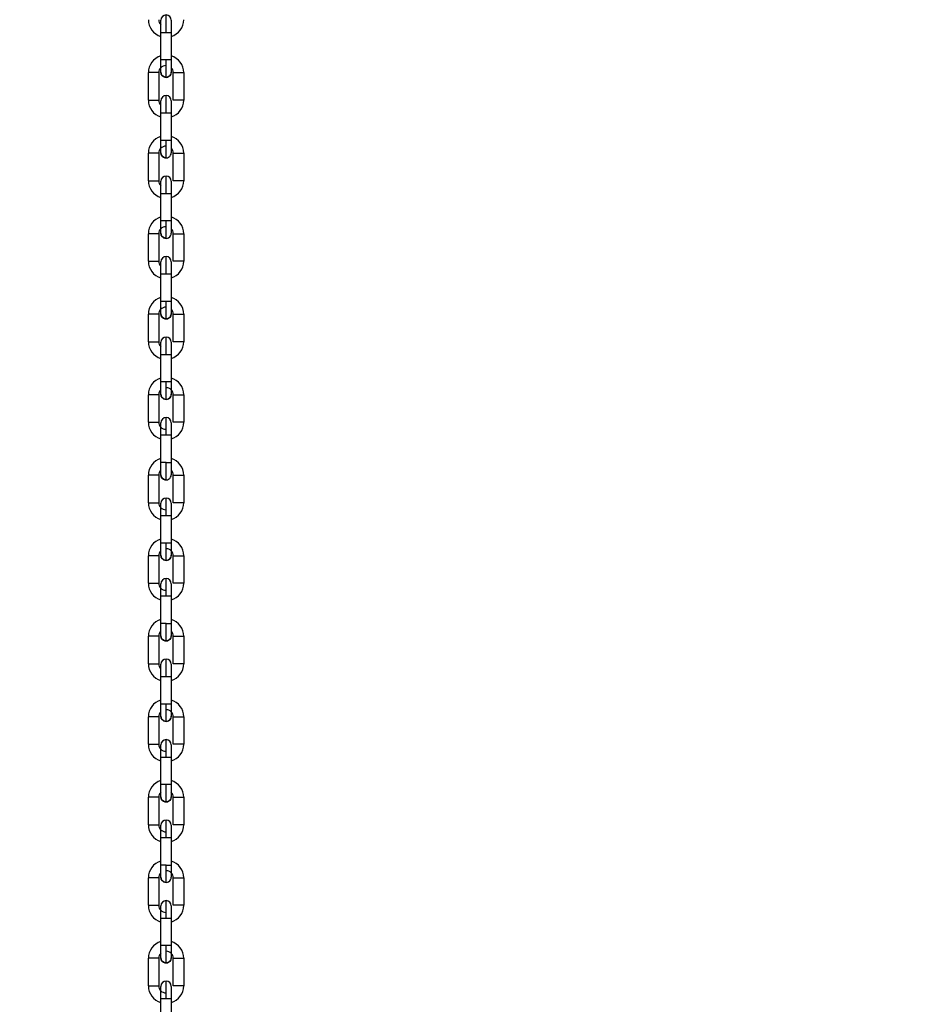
# Model space of a CAD drawing. Header units: inches. Extents: x 170 to 288, y 234 to 248.
# Tile 77 of 192: x 186.025 to 186.477, y 242.242 to 242.74. Entities that reach past the tile are written whole.
import ezdxf

# ---------------------------------------------------------------- set-up
doc = ezdxf.new("R2010")
doc.units = ezdxf.units.IN
doc.header["$LTSCALE"] = 0.25
doc.header["$MEASUREMENT"] = 0
doc.layers.add('ANNOTATIONS', color=1, linetype='Continuous')
doc.layers.add('SLIM E GUIDE MOTOR LH', color=7, linetype='Continuous')
doc.styles.add('ARIAL', font='arial.ttf', dxfattribs={"height": 0.09375})
doc.dimstyles.new('STANDARD$0', dxfattribs={"dimtxt": 0.09375, "dimasz": 0.09375, "dimexe": 0.03125, "dimexo": 0.046875, "dimgap": 0.09, "dimtad": 0, "dimtih": 1, "dimtoh": 1, "dimdec": 4, "dimzin": 0, "dimdsep": 46, "dimtxsty": 'ARIAL', "dimcen": 0.09, "dimadec": 0, "dimazin": 0, "dimtfac": 1, "dimtdec": 4, "dimtofl": 0, "dimtmove": 0, "dimatfit": 1, "dimfxl": 1, "dimtolj": 1, "dimtzin": 0, "dimarcsym": 0})

# ---------------------------------------------------------------- blocks, each defined once
blk = doc.blocks.new('*D11')
at = {"layer": 'ANNOTATIONS', "color": 0, "lineweight": -2, "transparency": 16777216}
for p, q in [((185.6191465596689, 244.1437778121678), (187.0176164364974, 244.1437778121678)), ((186.9863664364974, 244.0500278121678), (186.9863664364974, 242.3590412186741)), ((186.9863664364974, 240.2331944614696), (186.9863664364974, 241.9241810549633)), ((185.7089299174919, 240.1394444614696), (187.0176164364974, 240.1394444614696))]:
    blk.add_line(p, q, dxfattribs=at)
at = {"layer": 'ANNOTATIONS', "color": 0, "transparency": 16777216}
for points in [[(186.9707414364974, 244.0500278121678), (187.0019914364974, 244.0500278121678), (186.9863664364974, 244.1437778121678)], [(186.9707414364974, 240.2331944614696), (187.0019914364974, 240.2331944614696), (186.9863664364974, 240.1394444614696)]]:
    blk.add_solid(points, dxfattribs=at)
at = {"layer": 'defpoints', "color": 0, "transparency": 16777216}
for p in [(185.5722715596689, 244.1437778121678), (186.9863664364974, 244.1437778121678), (185.6620549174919, 240.1394444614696)]:
    blk.add_point(p, dxfattribs=at)
at = {"layer": 'ANNOTATIONS', "color": 0, "transparency": 16777216, "insert": (186.9863664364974, 242.1416111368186), "char_height": 0.09375, "attachment_point": 5, "style": 'ARIAL'}
blk.add_mtext('\\A1;OPENING \\PHEIGHT', dxfattribs=at)

msp = doc.modelspace()

# ---------------------------------------------------------------- linework, layer by layer
at = {"layer": 'SLIM E GUIDE MOTOR LH'}
for p, q in [((186.0961645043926, 242.7192126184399), (186.0961648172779, 242.7331234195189)), ((186.101414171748, 242.7331232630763), (186.1014138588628, 242.7192125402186)), ((186.0997935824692, 242.7192126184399), (186.0961645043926, 242.7192126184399)), ((186.0898648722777, 242.6988819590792), (186.0898651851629, 242.7127926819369)), ((186.095114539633, 242.7127926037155), (186.0951142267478, 242.6988818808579)), ((186.1024633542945, 242.6988817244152), (186.1024635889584, 242.7127924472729)), ((186.1077129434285, 242.7127923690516), (186.1077126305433, 242.6988815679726)), ((186.0961637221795, 242.6785512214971), (186.0961639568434, 242.6924619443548)), ((186.1014133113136, 242.6924618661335), (186.1014130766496, 242.6785511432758)), ((186.099792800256, 242.6785512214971), (186.0961637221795, 242.6785512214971)), ((186.0898640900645, 242.6582205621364), (186.0898643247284, 242.6721312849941)), ((186.0951136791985, 242.6721312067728), (186.0951134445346, 242.6582204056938)), ((186.10246249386, 242.6582203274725), (186.1024628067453, 242.6721310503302)), ((186.1077120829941, 242.6721309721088), (186.1077118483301, 242.6582201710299)), ((186.096162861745, 242.6378898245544), (186.0961631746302, 242.6518005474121)), ((186.0961631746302, 242.6518005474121), (186.0997922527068, 242.6518005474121)), ((186.1014125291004, 242.6518004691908), (186.1014122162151, 242.6378896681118)), ((186.0987874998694, 242.6378898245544), (186.096162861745, 242.6378898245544)), ((186.08986322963, 242.6175591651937), (186.0898635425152, 242.6314698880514)), ((186.0951128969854, 242.6314698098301), (186.0951125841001, 242.617559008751)), ((186.1024616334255, 242.6175588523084), (186.1024619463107, 242.6314696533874)), ((186.1077113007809, 242.6314694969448), (186.1077109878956, 242.6175587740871)), ((186.0961620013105, 242.5972284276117), (186.0961623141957, 242.6111391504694)), ((186.0961623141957, 242.6111391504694), (186.0997913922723, 242.6111391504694)), ((186.1014116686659, 242.6111390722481), (186.1014113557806, 242.597228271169)), ((186.0898623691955, 242.5768976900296), (186.0898626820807, 242.5908084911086)), ((186.0951120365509, 242.5908084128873), (186.0951117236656, 242.5768976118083)), ((186.1024608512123, 242.5768974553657), (186.1024610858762, 242.5908082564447)), ((186.1077104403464, 242.5908081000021), (186.1077102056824, 242.5768973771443)), ((186.0961612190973, 242.5565670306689), (186.0961614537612, 242.5704777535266)), ((186.0961614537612, 242.5704777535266), (186.1006420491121, 242.5704777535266)), ((186.1014108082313, 242.570477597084), (186.1014105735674, 242.5565668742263)), ((186.0987858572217, 242.5565670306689), (186.0961612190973, 242.5565670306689)), ((186.0898615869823, 242.5362363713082), (186.0898618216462, 242.5501470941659)), ((186.0951111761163, 242.5501469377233), (186.0951109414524, 242.5362362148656)), ((186.1024599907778, 242.5362360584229), (186.102460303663, 242.5501467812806)), ((186.102460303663, 242.5501467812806), (186.1077096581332, 242.5501467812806)), ((186.1077096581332, 242.5501467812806), (186.1077093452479, 242.5362359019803)), ((186.0961603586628, 242.5159055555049), (186.0961606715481, 242.5298162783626)), ((186.0961606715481, 242.5298162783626), (186.1014100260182, 242.5298162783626)), ((186.1014100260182, 242.5298162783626), (186.1014097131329, 242.5159053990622)), ((186.0987850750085, 242.5159055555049), (186.0961603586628, 242.5159055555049)), ((186.0987850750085, 242.5159055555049), (186.1014097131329, 242.5159053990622)), ((186.0898607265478, 242.4955748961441), (186.089861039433, 242.5094856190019)), ((186.0951103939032, 242.5094856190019), (186.089861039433, 242.5094856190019)), ((186.0951103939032, 242.5094856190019), (186.0951100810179, 242.4955747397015)), ((186.1024592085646, 242.4955745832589), (186.1024594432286, 242.5094854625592)), ((186.1077087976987, 242.5094853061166), (186.1077084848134, 242.4955745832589)), ((186.1077084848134, 242.4955745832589), (186.1024592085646, 242.4955745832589)), ((186.0961595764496, 242.4752442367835), (186.0961598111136, 242.4891549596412)), ((186.0961598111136, 242.4891549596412), (186.0997888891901, 242.4891549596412)), ((186.1014091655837, 242.4891548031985), (186.1014088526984, 242.4752440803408)), ((186.1014088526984, 242.4752440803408), (186.098784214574, 242.4752440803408)), ((186.0898599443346, 242.4549134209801), (186.0898601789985, 242.4688243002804)), ((186.0951095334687, 242.4688241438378), (186.0951092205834, 242.4549134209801)), ((186.1024583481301, 242.4549132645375), (186.1024586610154, 242.4688239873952)), ((186.1077079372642, 242.4688238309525), (186.1077077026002, 242.4549131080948)), ((186.0961591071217, 242.4523957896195), (186.0961591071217, 242.4546613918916)), ((186.0961587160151, 242.4345827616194), (186.0961590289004, 242.4484934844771)), ((186.0961590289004, 242.4484934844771), (186.1012085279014, 242.4484934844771)), ((186.1014083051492, 242.4484933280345), (186.1014080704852, 242.4345826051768)), ((186.0987833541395, 242.4345827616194), (186.0961587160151, 242.4345827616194)), ((186.0898590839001, 242.4142521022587), (186.0898593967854, 242.4281628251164)), ((186.0951087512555, 242.4281626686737), (186.0951084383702, 242.414251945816)), ((186.1024574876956, 242.4142517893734), (186.1024578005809, 242.4281625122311)), ((186.107707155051, 242.4281625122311), (186.1077068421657, 242.4142517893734)), ((186.1077068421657, 242.4142517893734), (186.1024574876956, 242.4142517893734)), ((186.0961578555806, 242.3939212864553), (186.0961581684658, 242.4078321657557)), ((186.0987828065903, 242.407832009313), (186.101407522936, 242.407832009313)), ((186.101407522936, 242.407832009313), (186.1014072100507, 242.3939212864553)), ((186.1014072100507, 242.3939212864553), (186.0961578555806, 242.3939212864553)), ((186.0898582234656, 242.3735906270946), (186.0898585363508, 242.3875013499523)), ((186.095107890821, 242.3875013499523), (186.0951075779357, 242.3735906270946)), ((186.1024567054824, 242.373590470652), (186.1024569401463, 242.3875011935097)), ((186.1077062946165, 242.387501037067), (186.1077060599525, 242.3735903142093)), ((186.0898582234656, 242.3735906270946), (186.0951075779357, 242.3735906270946)), ((186.0961570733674, 242.3532599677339), (186.0961573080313, 242.3671706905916)), ((186.0961573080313, 242.3671706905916), (186.1006379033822, 242.3671706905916)), ((186.1014066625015, 242.367170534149), (186.1014064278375, 242.3532598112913)), ((186.0987817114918, 242.3532599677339), (186.0961570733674, 242.3532599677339)), ((186.0898574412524, 242.3329293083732), (186.0898576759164, 242.3468400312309)), ((186.0951070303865, 242.3468398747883), (186.0951067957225, 242.3329291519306)), ((186.1024558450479, 242.3329289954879), (186.1024561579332, 242.3468397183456)), ((186.1024561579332, 242.3468397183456), (186.1077055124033, 242.3468397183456)), ((186.1077055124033, 242.3468397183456), (186.107705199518, 242.3329288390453)), ((186.0961562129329, 242.3125984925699), (186.0961565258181, 242.3265092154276)), ((186.0961565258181, 242.3265092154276), (186.1014058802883, 242.3265092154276)), ((186.1014058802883, 242.3265092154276), (186.101405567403, 242.3125983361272)), ((186.0987809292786, 242.3125984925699), (186.0961562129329, 242.3125984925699)), ((186.0987809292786, 242.3125984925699), (186.101405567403, 242.3125983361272)), ((186.0898565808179, 242.2922678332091), (186.0898568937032, 242.3061785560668)), ((186.0951062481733, 242.3061785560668), (186.0898568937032, 242.3061785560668)), ((186.0951062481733, 242.3061785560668), (186.095105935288, 242.2922676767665)), ((186.1024549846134, 242.2922675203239), (186.1024552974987, 242.3061783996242)), ((186.1077046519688, 242.3061782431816), (186.1077043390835, 242.2922675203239)), ((186.1077043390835, 242.2922675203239), (186.1024549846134, 242.2922675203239)), ((186.0961554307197, 242.2719371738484), (186.0961556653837, 242.2858478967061)), ((186.0961556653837, 242.2858478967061), (186.0997847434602, 242.2858478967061)), ((186.1014050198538, 242.2858477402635), (186.1014047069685, 242.2719370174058)), ((186.1014047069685, 242.2719370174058), (186.0987800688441, 242.2719370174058)), ((186.0898557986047, 242.2516063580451), (186.0898560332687, 242.2655172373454)), ((186.0951053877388, 242.2655170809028), (186.0951050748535, 242.2516063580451)), ((186.1024542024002, 242.2516062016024), (186.1024544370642, 242.2655169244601)), ((186.1077037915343, 242.2655167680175), (186.1077035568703, 242.2516060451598)), ((186.0961545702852, 242.2312756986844), (186.0961548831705, 242.2451864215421)), ((186.0961548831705, 242.2451864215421), (186.1014041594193, 242.2451864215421)), ((186.1014041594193, 242.2451864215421), (186.1014039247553, 242.2312755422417))]:
    msp.add_line(p, q, dxfattribs=at)
at = {"layer": 'SLIM E GUIDE MOTOR LH', "flags": 128}
for points in [[(186.0987894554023, 242.7331233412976), (186.0987895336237, 242.7348387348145), (186.0987895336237, 242.7364881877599), (186.098789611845, 242.7380082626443), (186.098789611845, 242.7412466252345), (186.0987896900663, 242.7417470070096), (186.0987896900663, 242.7419158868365)], [(186.0961648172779, 242.7331234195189), (186.0961648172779, 242.734326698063), (186.0961648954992, 242.7354837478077), (186.0961648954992, 242.7391727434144)], [(186.0961648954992, 242.7391727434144), (186.0961649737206, 242.739291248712)], [(186.1014142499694, 242.736549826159), (186.101414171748, 242.7354835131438)], [(186.101414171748, 242.7354836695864), (186.101414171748, 242.7331232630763)], [(186.1014142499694, 242.7392911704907), (186.1014142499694, 242.7365499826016)], [(186.0961648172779, 242.7331234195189), (186.0977850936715, 242.7331234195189), (186.0987894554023, 242.7331233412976)], [(186.0987894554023, 242.7331233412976), (186.1012143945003, 242.7331233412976), (186.101414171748, 242.7331232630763)], [(186.0961644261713, 242.7130445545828), (186.0961644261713, 242.7157858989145), (186.0961645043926, 242.7168522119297), (186.0961645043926, 242.7192126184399)], [(186.0987889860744, 242.710419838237), (186.0987889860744, 242.7105887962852), (186.0987890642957, 242.7110891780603), (186.0987890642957, 242.7143276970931), (186.0987891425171, 242.7158477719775), (186.0987891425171, 242.7174972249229), (186.0987892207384, 242.7192126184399)], [(186.1014138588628, 242.7192125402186), (186.1006450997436, 242.7192125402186), (186.0997935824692, 242.7192126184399)], [(186.1014138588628, 242.7192125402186), (186.1014138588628, 242.7168521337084), (186.1014137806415, 242.7157857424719), (186.1014137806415, 242.7130444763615)], [(186.095114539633, 242.7127926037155), (186.0949147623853, 242.7127926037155), (186.0943457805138, 242.7127926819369), (186.0924898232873, 242.7127926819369), (186.0914854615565, 242.7127927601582), (186.0900649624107, 242.7127927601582), (186.0898651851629, 242.7127926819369)], [(186.0987889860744, 242.710419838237), (186.0977846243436, 242.7106196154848), (186.0969331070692, 242.7111885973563), (186.0963642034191, 242.7120401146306), (186.0961644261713, 242.7130445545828)], [(186.1014137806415, 242.7130444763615), (186.1012139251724, 242.7120400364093), (186.1006449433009, 242.711188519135), (186.0997934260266, 242.7106196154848), (186.0987889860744, 242.710419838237)], [(186.1024635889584, 242.7127924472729), (186.106092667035, 242.7127924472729), (186.1069441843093, 242.7127923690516), (186.1077129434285, 242.7127923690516)], [(186.0987886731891, 242.6924619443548), (186.0987886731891, 242.6941773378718), (186.0987887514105, 242.6958267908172), (186.0987887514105, 242.6986792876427), (186.0987888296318, 242.6997727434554), (186.0987888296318, 242.7012544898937)], [(186.0898648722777, 242.6988819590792), (186.0934939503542, 242.6988819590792), (186.0943454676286, 242.6988818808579), (186.0951142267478, 242.6988818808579)], [(186.0961639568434, 242.6924619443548), (186.0961640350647, 242.6936653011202), (186.0961640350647, 242.6968233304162), (186.0961641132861, 242.6975903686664)], [(186.0961641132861, 242.6975902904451), (186.0961641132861, 242.6986298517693)], [(186.1014134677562, 242.698629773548), (186.1014134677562, 242.6981602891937), (186.1014133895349, 242.6975902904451), (186.1014133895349, 242.6948221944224), (186.1014133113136, 242.6936651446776)], [(186.1077126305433, 242.6988815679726), (186.1075128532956, 242.6988816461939), (186.1060924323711, 242.6988816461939), (186.1050879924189, 242.6988817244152), (186.1024633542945, 242.6988817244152)], [(186.0961639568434, 242.6924619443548), (186.0963637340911, 242.6924620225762), (186.097784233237, 242.6924620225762), (186.0987886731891, 242.6924619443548)], [(186.0987886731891, 242.6924619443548), (186.1006445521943, 242.6924619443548), (186.1012135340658, 242.6924618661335), (186.1014133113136, 242.6924618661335)], [(186.1014133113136, 242.693664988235), (186.1014133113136, 242.6924617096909)], [(186.0961635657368, 242.67238315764), (186.0961635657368, 242.6734227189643), (186.0961636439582, 242.6741897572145), (186.0961636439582, 242.6773479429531), (186.0961637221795, 242.6785512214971)], [(186.0987882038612, 242.6697584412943), (186.0987882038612, 242.672333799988), (186.0987882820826, 242.6736662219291), (186.0987882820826, 242.6751863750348), (186.0987883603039, 242.6768358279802), (186.0987883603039, 242.6785512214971)], [(186.1014130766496, 242.6785511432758), (186.1006443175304, 242.6785511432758), (186.099792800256, 242.6785512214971)], [(186.1014130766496, 242.6785511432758), (186.1014129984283, 242.6773477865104), (186.1014129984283, 242.6751243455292), (186.101412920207, 242.6741896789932), (186.101412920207, 242.6723830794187)], [(186.0951136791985, 242.6721312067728), (186.0943449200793, 242.6721312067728), (186.0934934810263, 242.6721312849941), (186.0898643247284, 242.6721312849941)], [(186.0987882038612, 242.6697584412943), (186.0977837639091, 242.669958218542), (186.0969322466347, 242.6705272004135), (186.0963633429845, 242.6713787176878), (186.0961635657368, 242.67238315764)], [(186.1024628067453, 242.6721310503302), (186.1060918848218, 242.6721310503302), (186.1069434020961, 242.6721309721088), (186.1077120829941, 242.6721309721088)], [(186.0987878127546, 242.6518005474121), (186.098787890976, 242.6535159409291), (186.098787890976, 242.6566854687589), (186.0987879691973, 242.6580178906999), (186.0987879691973, 242.660593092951)], [(186.0898640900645, 242.6582205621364), (186.0924887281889, 242.6582205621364), (186.0934931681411, 242.6582204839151), (186.0949135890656, 242.6582204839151), (186.0951134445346, 242.6582204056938)], [(186.0961631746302, 242.6518005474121), (186.0961631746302, 242.6541609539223), (186.0961632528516, 242.6552272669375), (186.0961632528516, 242.6579684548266)], [(186.1014126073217, 242.6579683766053), (186.1014126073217, 242.6561618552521), (186.1014125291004, 242.6552271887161), (186.1014125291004, 242.6518004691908)], [(186.1077118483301, 242.6582201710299), (186.1075120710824, 242.6582201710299), (186.1069430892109, 242.6582202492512), (186.1050871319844, 242.6582202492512), (186.1040827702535, 242.6582203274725), (186.10246249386, 242.6582203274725)], [(186.0997922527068, 242.6518005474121), (186.1006437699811, 242.6518004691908), (186.1014125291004, 242.6518004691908)], [(186.0961627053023, 242.6317217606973), (186.0961627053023, 242.631840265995), (186.0961627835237, 242.6321912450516), (186.0961627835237, 242.6355294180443), (186.096162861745, 242.636686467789), (186.096162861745, 242.6378898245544)], [(186.0987873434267, 242.6290970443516), (186.0987873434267, 242.6297663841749), (186.098787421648, 242.6305789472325), (186.098787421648, 242.6330048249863), (186.0987874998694, 242.6345249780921), (186.0987874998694, 242.6378898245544)], [(186.1014122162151, 242.6378896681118), (186.1012124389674, 242.6378897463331), (186.0997919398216, 242.6378897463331), (186.0987874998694, 242.6378898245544)], [(186.1014122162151, 242.6378896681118), (186.1014122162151, 242.6366863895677), (186.1014121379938, 242.6355293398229), (186.1014121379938, 242.6327611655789), (186.1014120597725, 242.6321911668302), (186.1014120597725, 242.6317216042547)], [(186.0951128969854, 242.6314698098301), (186.0943441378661, 242.6314698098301), (186.0934926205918, 242.6314698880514), (186.0898635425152, 242.6314698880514)], [(186.0987873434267, 242.6290970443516), (186.0977829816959, 242.6292968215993), (186.0969314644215, 242.6298658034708), (186.09636248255, 242.6307173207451), (186.0961627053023, 242.6317217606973)], [(186.1024619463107, 242.6314696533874), (186.1050865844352, 242.6314696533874), (186.1060910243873, 242.6314695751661), (186.1075115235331, 242.6314695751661), (186.1077113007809, 242.6314694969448)], [(186.08986322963, 242.6175591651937), (186.0914835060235, 242.6175591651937), (186.0924879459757, 242.6175590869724), (186.0949128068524, 242.6175590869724), (186.0951125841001, 242.617559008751)], [(186.0961623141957, 242.6111391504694), (186.0961623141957, 242.6123424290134), (186.0961623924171, 242.6134994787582), (186.0961623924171, 242.6162675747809)], [(186.0961623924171, 242.6162674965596), (186.0961624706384, 242.6168375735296)], [(186.0961624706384, 242.6168374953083), (186.0961624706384, 242.6173070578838)], [(186.0987869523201, 242.6111391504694), (186.0987870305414, 242.612854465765), (186.0987870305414, 242.6145039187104), (186.0987871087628, 242.6160240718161), (186.0987871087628, 242.6184498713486), (186.0987871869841, 242.6192624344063), (186.0987871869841, 242.6199316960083)], [(186.1014118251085, 242.6173069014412), (186.1014118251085, 242.6171883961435), (186.1014117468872, 242.6168374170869), (186.1014117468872, 242.6134992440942), (186.1014116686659, 242.6123421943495), (186.1014116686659, 242.6111388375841)], [(186.1077109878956, 242.6175587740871), (186.1075112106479, 242.6175587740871), (186.1069422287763, 242.6175588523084), (186.104081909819, 242.6175588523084), (186.1032303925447, 242.6175589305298), (186.1026614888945, 242.6175588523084), (186.1024616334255, 242.6175588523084)], [(186.0997913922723, 242.6111391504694), (186.1006429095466, 242.6111390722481), (186.1014116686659, 242.6111390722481)], [(186.0961619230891, 242.5910603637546), (186.0961619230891, 242.592866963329), (186.0961620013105, 242.593801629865), (186.0961620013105, 242.5972284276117)], [(186.0987867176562, 242.5972283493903), (186.097782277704, 242.5972284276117), (186.0961620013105, 242.5972284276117)], [(186.0987865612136, 242.5884355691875), (186.0987865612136, 242.5910110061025), (186.0987866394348, 242.5923434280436), (186.0987866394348, 242.5955130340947), (186.0987867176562, 242.5972283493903)], [(186.1014113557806, 242.597228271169), (186.1012115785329, 242.597228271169), (186.1006425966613, 242.5972283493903), (186.0987867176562, 242.5972283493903)], [(186.1014113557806, 242.597228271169), (186.1014113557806, 242.5948678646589), (186.1014112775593, 242.5938015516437), (186.1014112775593, 242.5910602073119)], [(186.0951120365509, 242.5908084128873), (186.0934917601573, 242.5908084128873), (186.0924873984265, 242.5908084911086), (186.0898626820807, 242.5908084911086)], [(186.0987865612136, 242.5884355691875), (186.0977821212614, 242.5886354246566), (186.0969306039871, 242.5892044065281), (186.0963617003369, 242.5900559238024), (186.0961619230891, 242.5910602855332)], [(186.1014112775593, 242.5910602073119), (186.1012114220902, 242.5900557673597), (186.1006424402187, 242.5892043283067), (186.0997909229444, 242.5886353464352), (186.0987865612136, 242.5884355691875)], [(186.1024610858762, 242.5908082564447), (186.1040813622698, 242.5908082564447), (186.105085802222, 242.5908081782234), (186.1075106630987, 242.5908081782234), (186.1077104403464, 242.5908081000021)], [(186.0898623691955, 242.5768976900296), (186.0900622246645, 242.5768977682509), (186.0906311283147, 242.5768977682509), (186.091482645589, 242.5768976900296), (186.0943429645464, 242.5768976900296), (186.0949119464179, 242.5768976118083), (186.0951117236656, 242.5768976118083)], [(186.0961615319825, 242.5743801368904), (186.0961616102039, 242.5748389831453), (186.0961616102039, 242.5766456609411)], [(186.098786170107, 242.5704777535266), (186.098786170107, 242.5721931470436), (186.0987862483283, 242.5738425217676), (186.0987862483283, 242.5766950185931), (186.0987863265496, 242.5777884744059), (186.0987863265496, 242.5792702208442)], [(186.101410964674, 242.5756060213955), (186.1014108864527, 242.5748389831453)], [(186.101410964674, 242.5766455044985), (186.101410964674, 242.5756059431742)], [(186.1077102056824, 242.5768973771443), (186.1069414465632, 242.5768973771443), (186.1060899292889, 242.5768974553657), (186.1024608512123, 242.5768974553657)], [(186.0961614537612, 242.5704777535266), (186.0961615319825, 242.571681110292), (186.0961615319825, 242.573904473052), (186.0961616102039, 242.574839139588)], [(186.1014108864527, 242.574838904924), (186.1014108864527, 242.5716807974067), (186.1014108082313, 242.5704774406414)], [(186.1006420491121, 242.5704777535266), (186.1012110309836, 242.570477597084), (186.1014108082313, 242.570477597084)], [(186.0961610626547, 242.5503989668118), (186.0961610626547, 242.5514385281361), (186.096161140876, 242.5522055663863), (186.096161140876, 242.5553636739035), (186.0961612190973, 242.5565670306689)], [(186.098785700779, 242.5477741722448), (186.098785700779, 242.549256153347), (186.0987857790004, 242.5503495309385), (186.0987857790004, 242.5532021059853), (186.0987858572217, 242.554851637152), (186.0987858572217, 242.5565670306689)], [(186.1014105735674, 242.5565668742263), (186.0997902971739, 242.5565668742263), (186.0987858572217, 242.5565670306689)], [(186.1014105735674, 242.5565668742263), (186.1014104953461, 242.5553635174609), (186.1014104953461, 242.5522054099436), (186.1014104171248, 242.5514383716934), (186.1014104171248, 242.5503988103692)], [(186.0951111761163, 242.5501469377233), (186.0943424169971, 242.5501469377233), (186.0934909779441, 242.5501470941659), (186.0898618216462, 242.5501470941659)], [(186.098785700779, 242.5477741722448), (186.0977812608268, 242.5479739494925), (186.0969298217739, 242.548542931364), (186.0963608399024, 242.5493944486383), (186.0961610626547, 242.5503989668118)], [(186.1014104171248, 242.5503988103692), (186.1012106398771, 242.5493944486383), (186.1006416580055, 242.548542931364), (186.0997901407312, 242.5479739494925), (186.098785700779, 242.5477741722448)], [(186.0898615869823, 242.5362363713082), (186.0924862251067, 242.5362363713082), (186.0934906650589, 242.5362362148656), (186.0951109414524, 242.5362362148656)], [(186.0961606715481, 242.5298162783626), (186.0961606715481, 242.5321766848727), (186.0961607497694, 242.5332429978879), (186.0961607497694, 242.535984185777)], [(186.0987853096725, 242.5298162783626), (186.0987853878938, 242.5315316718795), (186.0987853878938, 242.5331810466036), (186.0987854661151, 242.5347011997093), (186.0987854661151, 242.5379395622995), (186.0987855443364, 242.5384398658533), (186.0987855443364, 242.5386088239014)], [(186.1014101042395, 242.535984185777), (186.1014101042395, 242.5332429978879), (186.1014100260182, 242.5321765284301), (186.1014100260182, 242.5298162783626)], [(186.1077093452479, 242.5362359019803), (186.1075095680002, 242.5362359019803), (186.1069405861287, 242.5362360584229), (186.1024599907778, 242.5362360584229)], [(186.0961602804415, 242.5097374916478), (186.0961602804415, 242.5124788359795), (186.0961603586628, 242.5135451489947), (186.0961603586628, 242.5159055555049)], [(186.0987848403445, 242.5071128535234), (186.0987848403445, 242.5072818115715), (186.0987849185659, 242.5077821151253), (186.0987849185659, 242.5110206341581), (186.0987849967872, 242.5125407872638), (186.0987849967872, 242.5141901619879), (186.0987850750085, 242.5159055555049)], [(186.1014097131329, 242.5159053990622), (186.1014097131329, 242.5147021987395), (186.1014096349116, 242.5135451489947), (186.1014096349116, 242.510206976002), (186.1014095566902, 242.5098559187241), (186.1014095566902, 242.5097373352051)], [(186.0987848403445, 242.5071126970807), (186.0977804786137, 242.5073126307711), (186.0969289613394, 242.5078816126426), (186.0963600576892, 242.5087331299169), (186.0961602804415, 242.5097374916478)], [(186.1024594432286, 242.5094854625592), (186.1050841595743, 242.5094854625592), (186.1060885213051, 242.5094853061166), (186.1077087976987, 242.5094853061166)], [(186.0987845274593, 242.4891549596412), (186.0987845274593, 242.4908701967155), (186.0987846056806, 242.4925197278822), (186.0987846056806, 242.4953721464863), (186.0987846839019, 242.4964656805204), (186.0987846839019, 242.49794750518)], [(186.0898607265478, 242.4955748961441), (186.0943413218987, 242.4955748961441), (186.0949103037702, 242.4955747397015), (186.0951100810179, 242.4955747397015)], [(186.0961598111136, 242.4891548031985), (186.0961598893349, 242.4903580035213), (186.0961598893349, 242.4935161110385), (186.0961599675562, 242.4942833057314), (186.0961599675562, 242.4953228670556)], [(186.1014093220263, 242.495322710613), (186.1014093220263, 242.4948532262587), (186.101409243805, 242.4942831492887), (186.101409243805, 242.491515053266), (186.1014091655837, 242.4903580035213)], [(186.1014093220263, 242.4948532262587), (186.101409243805, 242.4942833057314)], [(186.0997888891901, 242.4891549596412), (186.1006404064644, 242.4891548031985), (186.1014091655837, 242.4891548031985)], [(186.1014091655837, 242.4903581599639), (186.1014091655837, 242.4891548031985)], [(186.096159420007, 242.4690760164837), (186.096159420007, 242.4708827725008), (186.0961594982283, 242.4718173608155), (186.0961594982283, 242.4740408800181), (186.0961595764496, 242.4752442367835)], [(186.098784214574, 242.4752440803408), (186.0977797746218, 242.4752442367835), (186.0961595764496, 242.4752442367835)], [(186.0987840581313, 242.4664513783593), (186.0987840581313, 242.469026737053), (186.0987841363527, 242.4703591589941), (186.0987841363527, 242.4718793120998), (186.098784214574, 242.4735288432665), (186.098784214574, 242.4752440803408)], [(186.1014088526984, 242.4752440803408), (186.1014088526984, 242.4718173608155), (186.1014087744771, 242.4708826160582), (186.1014087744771, 242.4690760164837)], [(186.0951095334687, 242.4688241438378), (186.0934892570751, 242.4688241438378), (186.0924848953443, 242.4688243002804), (186.0898601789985, 242.4688243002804)], [(186.0987840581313, 242.4664513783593), (186.0977796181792, 242.466651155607), (186.0969281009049, 242.4672201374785), (186.0963591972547, 242.4680716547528), (186.096159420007, 242.4690760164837)], [(186.1014087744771, 242.4690760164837), (186.101208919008, 242.4680714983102), (186.1006399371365, 242.4672201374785), (186.0997884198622, 242.466651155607), (186.0987840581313, 242.4664513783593)], [(186.1024586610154, 242.4688239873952), (186.1069392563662, 242.4688239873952), (186.1075081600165, 242.4688238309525), (186.1077079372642, 242.4688238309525)], [(186.0987836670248, 242.4484934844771), (186.0987836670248, 242.450208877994), (186.0987837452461, 242.4518582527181), (186.0987837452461, 242.4533784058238), (186.0987838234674, 242.4547108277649), (186.0987838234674, 242.457286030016)], [(186.0898599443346, 242.4549134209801), (186.0900597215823, 242.4549135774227), (186.0906287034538, 242.4549135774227), (186.0914801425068, 242.4549134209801), (186.0951092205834, 242.4549134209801)], [(186.0961590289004, 242.4484934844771), (186.0961590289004, 242.4519202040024), (186.0961591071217, 242.4528549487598)], [(186.1014084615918, 242.4546612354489), (186.1014084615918, 242.4528547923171), (186.1014083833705, 242.4519200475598), (186.1014083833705, 242.4496966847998), (186.1014083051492, 242.4484933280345)], [(186.1077077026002, 242.4549131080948), (186.106938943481, 242.4549131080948), (186.1060874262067, 242.4549132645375), (186.1024583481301, 242.4549132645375)], [(186.1012085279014, 242.4484934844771), (186.1014083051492, 242.4484933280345)], [(186.0961585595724, 242.4284146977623), (186.0961585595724, 242.4288841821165), (186.0961586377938, 242.4294542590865), (186.0961586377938, 242.4322223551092), (186.0961587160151, 242.433379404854), (186.0961587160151, 242.4345827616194)], [(186.0987831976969, 242.4257899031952), (186.0987831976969, 242.4272718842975), (186.0987832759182, 242.4283654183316), (186.0987832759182, 242.4296978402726), (186.0987833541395, 242.4312179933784), (186.0987833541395, 242.4345827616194)], [(186.1014080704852, 242.4345826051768), (186.1014080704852, 242.433379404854), (186.1014079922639, 242.4322221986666), (186.1014079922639, 242.4302211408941), (186.1014079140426, 242.4294541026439), (186.1014079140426, 242.4284145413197)], [(186.0951087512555, 242.4281626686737), (186.0949088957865, 242.4281628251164), (186.0898593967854, 242.4281628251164)], [(186.0987831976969, 242.4257899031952), (186.0977787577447, 242.4259898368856), (186.0969273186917, 242.4265586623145), (186.0963583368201, 242.4274101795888), (186.0961585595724, 242.4284146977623)], [(186.1014079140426, 242.4284145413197), (186.1012081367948, 242.4274101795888), (186.1006391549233, 242.4265586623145), (186.099787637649, 242.4259896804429), (186.0987831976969, 242.4257899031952)], [(186.1024578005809, 242.4281625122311), (186.1026575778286, 242.4281626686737), (186.1032265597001, 242.4281626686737), (186.1040780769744, 242.4281625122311), (186.107707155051, 242.4281625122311)], [(186.0987828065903, 242.407832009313), (186.0987828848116, 242.40954740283), (186.0987828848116, 242.4111969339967), (186.0987829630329, 242.4127169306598), (186.0987829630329, 242.4151428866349), (186.0987830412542, 242.4159552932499), (186.0987830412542, 242.4166245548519)], [(186.0898590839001, 242.4142521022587), (186.0934881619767, 242.4142521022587), (186.094339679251, 242.414251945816), (186.0951084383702, 242.414251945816)], [(186.0961581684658, 242.4078321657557), (186.0961581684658, 242.4090353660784), (186.0961582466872, 242.4101924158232), (186.0961582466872, 242.4135304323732), (186.0961583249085, 242.4138814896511), (186.0961583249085, 242.4139999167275)], [(186.1014076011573, 242.4139999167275), (186.1014076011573, 242.4112587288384), (186.101407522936, 242.4101924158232), (186.101407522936, 242.407832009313)], [(186.0961581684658, 242.4078321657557), (186.0977784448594, 242.4078321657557), (186.0987828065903, 242.407832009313)], [(186.0961577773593, 242.3877532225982), (186.0961577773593, 242.39049456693), (186.0961578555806, 242.3915608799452), (186.0961578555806, 242.3939212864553)], [(186.0987823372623, 242.3851285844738), (186.0987824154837, 242.385297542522), (186.0987824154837, 242.3877039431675), (186.098782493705, 242.3890363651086), (186.098782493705, 242.3922058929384), (186.0987825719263, 242.3939212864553)], [(186.1014072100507, 242.3939212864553), (186.1014072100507, 242.3915608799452), (186.1014071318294, 242.3904944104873), (186.1014071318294, 242.3877532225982)], [(186.095107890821, 242.3875013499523), (186.0924831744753, 242.3875013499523), (186.0914788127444, 242.387501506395), (186.0900583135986, 242.387501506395), (186.0898585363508, 242.3875013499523)], [(186.0987823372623, 242.3851285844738), (186.0977779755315, 242.3853283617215), (186.0969264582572, 242.3858973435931), (186.096357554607, 242.3867488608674), (186.0961577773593, 242.3877532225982)], [(186.1014071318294, 242.3877532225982), (186.1012072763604, 242.3867487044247), (186.1006382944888, 242.3858971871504), (186.0997867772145, 242.3853283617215), (186.0987823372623, 242.3851285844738)], [(186.1024569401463, 242.3875011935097), (186.1060860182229, 242.3875011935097), (186.1069375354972, 242.387501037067), (186.1077062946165, 242.387501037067)], [(186.0961573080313, 242.367170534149), (186.0961573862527, 242.3683738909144), (186.0961573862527, 242.3705972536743), (186.096157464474, 242.3715319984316), (186.096157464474, 242.3733385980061)], [(186.0987820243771, 242.3671706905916), (186.0987820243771, 242.3688860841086), (186.0987821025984, 242.3705354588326), (186.0987821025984, 242.3733880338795), (186.0987821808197, 242.3744814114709), (186.0987821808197, 242.3759632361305)], [(186.1014068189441, 242.3722988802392), (186.1014067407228, 242.371531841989), (186.1014067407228, 242.3683737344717), (186.1014066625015, 242.3671703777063)], [(186.1014068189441, 242.3733384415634), (186.1014068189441, 242.3722990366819)], [(186.1077060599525, 242.3735903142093), (186.106085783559, 242.3735903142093), (186.1050813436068, 242.373590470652), (186.1024567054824, 242.373590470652)], [(186.1006379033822, 242.3671706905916), (186.1012068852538, 242.367170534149), (186.1014066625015, 242.367170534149)], [(186.0961569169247, 242.3470919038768), (186.0961569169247, 242.348131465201), (186.0961569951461, 242.3488985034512), (186.0961569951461, 242.3520566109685), (186.0961570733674, 242.3532599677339)], [(186.0987815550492, 242.3444671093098), (186.0987815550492, 242.345949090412), (186.0987816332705, 242.3470424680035), (186.0987816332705, 242.3498950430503), (186.0987817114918, 242.3515445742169), (186.0987817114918, 242.3532599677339)], [(186.1014064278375, 242.3532598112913), (186.099786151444, 242.3532598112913), (186.0987817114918, 242.3532599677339)], [(186.1014064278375, 242.3532598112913), (186.1014063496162, 242.3520564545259), (186.1014063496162, 242.3498330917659), (186.1014062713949, 242.3488983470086), (186.1014062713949, 242.3470917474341)], [(186.0951070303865, 242.3468398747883), (186.0943382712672, 242.3468398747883), (186.0934868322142, 242.3468400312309), (186.0898576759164, 242.3468400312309)], [(186.0987815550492, 242.3444671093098), (186.097777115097, 242.3446668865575), (186.096925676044, 242.345235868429), (186.0963566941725, 242.3460873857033), (186.0961569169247, 242.3470919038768)], [(186.1014062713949, 242.3470917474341), (186.1012064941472, 242.3460873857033), (186.1006375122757, 242.345235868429), (186.0997859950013, 242.3446668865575), (186.0987815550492, 242.3444671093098)], [(186.0898574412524, 242.3329293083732), (186.0924820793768, 242.3329293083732), (186.093486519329, 242.3329291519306), (186.0951067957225, 242.3329291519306)], [(186.0961566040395, 242.3299359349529), (186.0961566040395, 242.332677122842)], [(186.0987811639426, 242.3265092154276), (186.0987812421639, 242.3282246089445), (186.0987812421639, 242.3313941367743), (186.0987813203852, 242.3327265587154), (186.0987813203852, 242.3353017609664)], [(186.1014059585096, 242.332677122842), (186.1014059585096, 242.3299357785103)], [(186.107705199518, 242.3329288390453), (186.1075054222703, 242.3329288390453), (186.1069364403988, 242.3329289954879), (186.1024558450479, 242.3329289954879)], [(186.0961565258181, 242.3288694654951), (186.0961566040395, 242.3299357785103)], [(186.0961565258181, 242.3265092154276), (186.0961565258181, 242.3288696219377)], [(186.1014059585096, 242.3299359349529), (186.1014058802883, 242.3288694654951)], [(186.1014058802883, 242.3288693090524), (186.1014058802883, 242.3265089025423)], [(186.0961561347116, 242.3064304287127), (186.0961561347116, 242.3091717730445), (186.0961562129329, 242.3102380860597), (186.0961562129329, 242.3125984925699)], [(186.0987806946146, 242.3038057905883), (186.0987806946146, 242.3044750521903), (186.098780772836, 242.3052876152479), (186.098780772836, 242.3077135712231), (186.0987808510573, 242.3092337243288), (186.0987808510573, 242.3108830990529), (186.0987809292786, 242.3125984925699)], [(186.101405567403, 242.3125983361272), (186.101405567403, 242.3113951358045), (186.1014054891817, 242.3102380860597), (186.1014054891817, 242.3074698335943), (186.1014054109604, 242.306899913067), (186.1014054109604, 242.3064302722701)], [(186.0987806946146, 242.3038057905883), (186.0977763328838, 242.304005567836), (186.0969248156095, 242.3045745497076), (186.096355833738, 242.3054260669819), (186.0961561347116, 242.3064304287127)], [(186.1024552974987, 242.3061783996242), (186.1050800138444, 242.3061783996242), (186.1060843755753, 242.3061782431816), (186.1077046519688, 242.3061782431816)], [(186.0898565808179, 242.2922678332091), (186.0949061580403, 242.2922678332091), (186.095105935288, 242.2922676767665)], [(186.0987803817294, 242.2858478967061), (186.0987803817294, 242.2892126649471), (186.0987804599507, 242.2907328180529), (186.0987804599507, 242.2931586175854), (186.098780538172, 242.293971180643), (186.098780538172, 242.294640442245)], [(186.0961556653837, 242.2870510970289), (186.096155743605, 242.2882081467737)], [(186.096155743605, 242.288207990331), (186.096155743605, 242.2909762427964), (186.0961558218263, 242.2915461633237), (186.0961558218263, 242.2920158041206)], [(186.096155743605, 242.2909762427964), (186.0961558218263, 242.2915463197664)], [(186.1014051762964, 242.292015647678), (186.1014051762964, 242.291897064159), (186.1014050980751, 242.2915461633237), (186.1014050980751, 242.2882081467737), (186.1014050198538, 242.2870510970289), (186.1014050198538, 242.2858477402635)], [(186.0961556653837, 242.2858477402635), (186.0961556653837, 242.2870509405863)], [(186.0997847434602, 242.2858478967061), (186.1006362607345, 242.2858477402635), (186.1014050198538, 242.2858477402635)], [(186.0961552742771, 242.2657689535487), (186.0961552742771, 242.2675757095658), (186.0961553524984, 242.2685102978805), (186.0961553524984, 242.2707338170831), (186.0961554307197, 242.2719371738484)], [(186.0987800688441, 242.2719370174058), (186.0977756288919, 242.2719371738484), (186.0961554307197, 242.2719371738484)], [(186.0987799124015, 242.2631443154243), (186.0987799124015, 242.265719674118), (186.0987799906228, 242.267052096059), (186.0987799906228, 242.2702217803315), (186.0987800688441, 242.2719370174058)], [(186.1014047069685, 242.2719370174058), (186.1014047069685, 242.2695766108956), (186.1014046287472, 242.2685102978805), (186.1014046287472, 242.2657689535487)], [(186.0951053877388, 242.2655170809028), (186.0934851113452, 242.2655170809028), (186.0924807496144, 242.2655172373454), (186.0898560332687, 242.2655172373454)], [(186.0987799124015, 242.2631443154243), (186.0977754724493, 242.263344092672), (186.096923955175, 242.2639130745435), (186.0963550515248, 242.2647645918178), (186.0961552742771, 242.2657689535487)], [(186.1014046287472, 242.2657689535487), (186.1012047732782, 242.2647644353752), (186.1006357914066, 242.2639130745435), (186.0997842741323, 242.263344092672), (186.0987799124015, 242.2631443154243)], [(186.1024544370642, 242.2655169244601), (186.1075040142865, 242.2655169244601), (186.1077037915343, 242.2655167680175)], [(186.0987795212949, 242.2451864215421), (186.0987795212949, 242.246901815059), (186.0987795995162, 242.2485511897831), (186.0987795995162, 242.2500713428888), (186.0987796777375, 242.2514037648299), (186.0987796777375, 242.2539789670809)], [(186.0898557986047, 242.2516063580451), (186.0900555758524, 242.2516065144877), (186.0906244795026, 242.2516065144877), (186.0914759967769, 242.2516063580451), (186.0951050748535, 242.2516063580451)], [(186.0961548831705, 242.2451862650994), (186.0961548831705, 242.2486129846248), (186.0961549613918, 242.2495477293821), (186.0961549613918, 242.2513543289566)], [(186.1014043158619, 242.2495475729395), (186.1014042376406, 242.2486129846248), (186.1014042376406, 242.2463894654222), (186.1014041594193, 242.2451861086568)], [(186.1014043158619, 242.2513541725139), (186.1014043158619, 242.2495477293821), (186.1014042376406, 242.2486129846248)], [(186.1077035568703, 242.2516060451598), (186.1069347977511, 242.2516060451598), (186.1060832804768, 242.2516062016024), (186.1024542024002, 242.2516062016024)], [(186.1014042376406, 242.2463896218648), (186.1014041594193, 242.2451864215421)]]:
    msp.add_lwpolyline(points, dxfattribs=at)
at = {"layer": 'SLIM E GUIDE MOTOR LH'}
for centre, radius, start, end in [((186.0987896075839, 242.7392912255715), 0.002624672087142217, 359.979854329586, 179.9798341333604), ((186.0986583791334, 242.7395431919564), 0.008792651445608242, 179.9988299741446, 253.5247191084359), ((186.0986583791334, 242.7395431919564), 0.003543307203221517, 179.9988299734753, 225.2740670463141), ((186.098920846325, 242.7395431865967), 0.008792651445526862, 286.4729408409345, 359.9988299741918), ((186.098657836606, 242.7127924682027), 0.00879265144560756, 106.4727034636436, 179.9985925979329), ((186.0989203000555, 242.7127925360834), 0.00879265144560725, 359.9988299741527, 73.52471910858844), ((186.0986578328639, 242.7127925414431), 0.003543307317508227, 89.99882997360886, 179.9988299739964), ((186.0989203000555, 242.7127925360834), 0.003543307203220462, 359.9988299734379, 45.2739186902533), ((186.098789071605, 242.7130445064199), 0.002624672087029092, 179.9988299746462, 359.9988364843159), ((186.0987887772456, 242.6986298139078), 0.002624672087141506, 359.9798543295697, 179.9798341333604), ((186.0986575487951, 242.6988817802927), 0.008792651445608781, 179.9988299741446, 253.5247190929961), ((186.0986575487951, 242.6988817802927), 0.003543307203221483, 179.9988299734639, 225.2739186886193), ((186.0989200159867, 242.698881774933), 0.008792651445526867, 286.4729408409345, 359.9988299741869), ((186.0986569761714, 242.6721310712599), 0.00879265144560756, 106.4727034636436, 179.9985925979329), ((186.0989194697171, 242.6721311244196), 0.008792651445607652, 359.9988299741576, 73.52471910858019), ((186.0986570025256, 242.6721311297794), 0.003543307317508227, 89.99882997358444, 179.9988299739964), ((186.0987882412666, 242.6723830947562), 0.002624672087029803, 179.9988299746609, 359.9994094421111), ((186.0989194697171, 242.6721311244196), 0.003543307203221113, 359.9988299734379, 45.27391868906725), ((186.0987879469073, 242.6579684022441), 0.002624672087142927, 359.9798543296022, 179.9798341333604), ((186.0986567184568, 242.658220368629), 0.008792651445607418, 179.9988299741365, 253.5247190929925), ((186.0986567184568, 242.658220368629), 0.00354330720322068, 179.9988299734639, 225.2740715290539), ((186.0989191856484, 242.6582203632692), 0.00879265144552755, 286.4729408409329, 359.998829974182), ((186.0986561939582, 242.6314696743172), 0.00879265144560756, 106.4727034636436, 179.9985925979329), ((186.0989186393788, 242.6314697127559), 0.008792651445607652, 359.9988299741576, 73.52471910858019), ((186.0986561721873, 242.6314697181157), 0.003543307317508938, 89.99882997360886, 179.9988299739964), ((186.0987874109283, 242.6317216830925), 0.002624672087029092, 179.9988299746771, 359.9994094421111), ((186.0989186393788, 242.6314697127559), 0.003543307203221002, 359.9988299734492, 45.27391869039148), ((186.0986558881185, 242.6175589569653), 0.0087926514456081, 179.9988299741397, 253.5247190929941), ((186.0986558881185, 242.6175589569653), 0.003543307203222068, 179.9988299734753, 225.2739186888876), ((186.098787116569, 242.6173069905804), 0.002624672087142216, 359.979854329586, 179.9798341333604), ((186.0989183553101, 242.6175589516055), 0.00879265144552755, 286.4729408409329, 359.998829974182), ((186.0986553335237, 242.5908082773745), 0.00879265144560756, 106.4727034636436, 179.9985925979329), ((186.0989178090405, 242.5908083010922), 0.008792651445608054, 359.9988299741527, 73.52471910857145), ((186.098655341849, 242.5908083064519), 0.003543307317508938, 89.99882997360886, 179.9988299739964), ((186.09878658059, 242.5910602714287), 0.002624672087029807, 179.9988299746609, 359.9988364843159), ((186.0989178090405, 242.5908083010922), 0.003543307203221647, 359.9988299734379, 45.27391868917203), ((186.0986550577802, 242.5768975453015), 0.00879265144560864, 179.9988299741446, 253.5247191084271), ((186.0986550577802, 242.5768975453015), 0.003543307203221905, 179.9988299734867, 225.2739186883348), ((186.0987862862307, 242.5766455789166), 0.002624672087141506, 359.979854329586, 179.9798341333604), ((186.0989175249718, 242.5768975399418), 0.008792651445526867, 286.4729408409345, 359.9988299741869), ((186.0986544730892, 242.5501468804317), 0.00879265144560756, 106.4727034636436, 179.9985925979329), ((186.0989169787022, 242.5501468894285), 0.008792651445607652, 359.9988299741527, 73.52471910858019), ((186.0986545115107, 242.5501468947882), 0.003543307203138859, 134.7237412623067, 179.998829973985), ((186.0989169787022, 242.5501468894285), 0.003543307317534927, 359.9988299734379, 89.99882997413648), ((186.0987857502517, 242.550398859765), 0.002624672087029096, 179.9988299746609, 359.9988364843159), ((186.0986542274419, 242.5362361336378), 0.008792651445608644, 179.9988299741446, 253.5247191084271), ((186.0986542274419, 242.5362361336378), 0.003543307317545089, 179.9988299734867, 269.9988299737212), ((186.0987854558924, 242.5359841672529), 0.002624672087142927, 359.9798543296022, 179.9798341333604), ((186.0989166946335, 242.5362361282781), 0.008792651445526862, 286.4729408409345, 359.9988299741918), ((186.0986536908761, 242.5094854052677), 0.00879265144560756, 106.4727034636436, 179.9985925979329), ((186.0989161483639, 242.5094854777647), 0.008792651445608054, 359.9988299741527, 73.52471910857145), ((186.0986536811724, 242.5094854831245), 0.003543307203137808, 134.7237412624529, 179.9988299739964), ((186.0989161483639, 242.5094854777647), 0.003543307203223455, 359.9988299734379, 45.27422751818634), ((186.0987849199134, 242.5097374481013), 0.002624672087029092, 179.9988299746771, 359.9994094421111), ((186.0987846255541, 242.4953227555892), 0.002624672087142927, 359.979854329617, 179.9798341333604), ((186.0986533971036, 242.4955747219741), 0.008792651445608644, 179.9988299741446, 253.5247191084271), ((186.0986533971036, 242.4955747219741), 0.003543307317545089, 179.9988299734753, 269.9988299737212), ((186.0989158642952, 242.4955747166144), 0.008792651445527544, 286.4729408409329, 359.9988299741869), ((186.0986528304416, 242.4688240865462), 0.00879265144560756, 106.4727034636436, 179.9985925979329), ((186.0989153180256, 242.468824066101), 0.008792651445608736, 359.9988299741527, 73.52471910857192), ((186.098652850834, 242.4688240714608), 0.003543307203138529, 134.7237412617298, 179.9988299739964), ((186.0989153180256, 242.468824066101), 0.003543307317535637, 359.9988299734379, 89.99882997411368), ((186.0987840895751, 242.4690760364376), 0.002624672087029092, 179.9988299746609, 359.9988364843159), ((186.0987837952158, 242.4546613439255), 0.002624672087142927, 359.9798543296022, 179.9798341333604), ((186.0986525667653, 242.4549133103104), 0.008792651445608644, 179.9988299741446, 253.5247191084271), ((186.0986525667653, 242.4549133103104), 0.003543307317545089, 179.9988299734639, 269.9988299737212), ((186.0989150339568, 242.4549133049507), 0.008792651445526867, 286.4729408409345, 359.9988299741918), ((186.0986520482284, 242.4281626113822), 0.00879265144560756, 106.4727034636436, 179.9985925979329), ((186.0989144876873, 242.4281626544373), 0.00879265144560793, 359.9988299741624, 73.52471910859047), ((186.1001016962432, 242.5349780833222), 0.1004039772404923, 269.2476631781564, 270.7455067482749), ((186.0986520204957, 242.428162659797), 0.003543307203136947, 134.724008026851, 179.9988299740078), ((186.0987832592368, 242.4284146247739), 0.002624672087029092, 179.9988299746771, 359.9988364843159), ((186.0989144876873, 242.4281626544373), 0.003543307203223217, 359.9988299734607, 45.27433443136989), ((186.0987829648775, 242.4139999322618), 0.002624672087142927, 359.9798543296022, 179.9798341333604), ((186.098651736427, 242.4142518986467), 0.008792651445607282, 179.9988299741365, 253.5247191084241), ((186.098651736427, 242.4142518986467), 0.003543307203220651, 179.9988299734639, 225.2737645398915), ((186.0989142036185, 242.4142518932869), 0.008792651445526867, 286.4729408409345, 359.9988299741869), ((186.0986511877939, 242.3875011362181), 0.00879265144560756, 106.4727034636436, 179.9985925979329), ((186.098913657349, 242.3875012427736), 0.008792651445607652, 359.9988299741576, 73.52471910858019), ((186.0986511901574, 242.3875012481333), 0.003543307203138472, 134.7237412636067, 179.9988299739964), ((186.0987824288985, 242.3877532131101), 0.002624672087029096, 179.9988299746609, 359.9988364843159), ((186.098913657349, 242.3875012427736), 0.003543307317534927, 359.9988299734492, 89.99882997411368), ((186.0986509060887, 242.3735904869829), 0.008792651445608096, 179.9988299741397, 253.5247190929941), ((186.0986509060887, 242.3735904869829), 0.003543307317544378, 179.9988299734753, 269.9988299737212), ((186.0987821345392, 242.3733385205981), 0.002624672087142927, 359.979854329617, 179.9798341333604), ((186.0989133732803, 242.3735904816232), 0.00879265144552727, 286.4729408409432, 359.998829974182), ((186.0986503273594, 242.3468398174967), 0.00879265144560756, 106.4727034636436, 179.9985925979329), ((186.0989128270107, 242.3468398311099), 0.00879265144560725, 359.9988299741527, 73.52471910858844), ((186.0986503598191, 242.3468398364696), 0.003543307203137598, 134.723741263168, 179.9988299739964), ((186.0987815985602, 242.3470918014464), 0.002624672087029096, 179.9988299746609, 359.9988364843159), ((186.0989128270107, 242.3468398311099), 0.00354330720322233, 359.9988299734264, 45.27410925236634), ((186.0986500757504, 242.3329290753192), 0.008792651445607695, 179.9988299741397, 253.5247190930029), ((186.0986500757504, 242.3329290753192), 0.003543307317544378, 179.9988299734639, 269.9988299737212), ((186.0987813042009, 242.3326771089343), 0.002624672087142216, 359.979854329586, 179.9798341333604), ((186.0989125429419, 242.3329290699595), 0.00879265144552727, 286.4729408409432, 359.9988299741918), ((186.0986495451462, 242.3061783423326), 0.00879265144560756, 106.4727034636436, 179.9985925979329), ((186.0989119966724, 242.3061784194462), 0.00879265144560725, 359.9988299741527, 73.52471910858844), ((186.0986495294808, 242.3061784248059), 0.003543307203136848, 134.7237412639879, 179.998829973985), ((186.0989119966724, 242.3061784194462), 0.003543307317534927, 359.9988299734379, 89.99882997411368), ((186.0987807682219, 242.3064303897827), 0.002624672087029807, 179.9988299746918, 359.9994094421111), ((186.098649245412, 242.2922676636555), 0.008792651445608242, 179.9988299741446, 253.5247191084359), ((186.098649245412, 242.2922676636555), 0.003543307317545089, 179.9988299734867, 269.9988299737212), ((186.0987804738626, 242.2920156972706), 0.002624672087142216, 359.979854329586, 179.9798341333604), ((186.0989117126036, 242.2922676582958), 0.008792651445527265, 286.4729408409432, 359.9988299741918), ((186.0986486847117, 242.2655170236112), 0.00879265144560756, 106.4727034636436, 179.9985925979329), ((186.0989111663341, 242.2655170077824), 0.00879265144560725, 359.9988299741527, 73.52471910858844), ((186.0986486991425, 242.2655170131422), 0.003543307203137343, 134.7237412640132, 179.9988299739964), ((186.0989111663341, 242.2655170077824), 0.003543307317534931, 359.9988299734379, 89.99882997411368), ((186.0987799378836, 242.265768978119), 0.002624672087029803, 179.9988299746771, 359.9988364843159), ((186.0987796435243, 242.2513542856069), 0.002624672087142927, 359.9798543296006, 179.9798341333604), ((186.0986484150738, 242.2516062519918), 0.008792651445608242, 179.9988299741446, 253.5247191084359), ((186.0986484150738, 242.2516062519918), 0.003543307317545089, 179.9988299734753, 269.9988299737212), ((186.0989108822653, 242.251606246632), 0.008792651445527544, 286.4729408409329, 359.9988299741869)]:
    msp.add_arc(centre, radius, start, end, dxfattribs=at)

# ---------------------------------------------------------------- dimensions: what is measured, and where the dimension line sits
at = {"layer": 'ANNOTATIONS'}
dim = msp.add_linear_dim(base=(186.9863664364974, 244.1437778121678), p1=(185.6620549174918, 240.1394444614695), p2=(185.5722715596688, 244.1437778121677), angle=90, text='OPENING \\PHEIGHT', dimstyle='STANDARD$0', dxfattribs=at)
dim.commit()
dim.dimension.update_dxf_attribs({"geometry": '*D11', "text_midpoint": (186.9863664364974, 242.1416111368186)})

doc.saveas('drawing.dxf')
